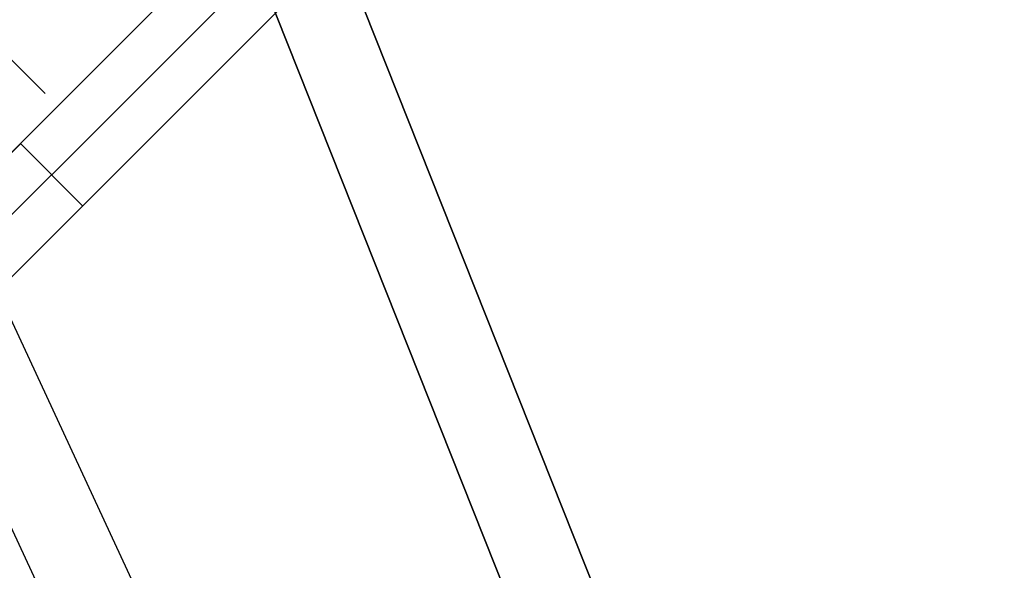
# Model space of a CAD drawing. Header units: millimetres. Extents: x -630 to 192, y -7 to 1615.
# Tile 119 of 249: x -587 to -570, y 1541 to 1550. Entities that reach past the tile are written whole.
import ezdxf

# ---------------------------------------------------------------- set-up
doc = ezdxf.new("R2010")
doc.units = ezdxf.units.MM
doc.header["$MEASUREMENT"] = 0
doc.layers.add('OVIDIO 160x80x72h', color=7, linetype='Continuous')

msp = doc.modelspace()

# ---------------------------------------------------------------- linework, layer by layer
at = {"layer": 'OVIDIO 160x80x72h', "extrusion": (0.202852, -0.108979, 0.973126)}
for points in [[(1126.147, 1420.555), (1126.147, 1259.899)], [(1126.147, 1259.899), (1126.147, 1420.555)], [(1125.851, 1420.555), (1125.851, 1259.899)], [(1125.556, 1420.555), (1125.556, 1259.899)], [(1125.556, 1259.899), (1125.556, 1420.555)]]:
    msp.add_lwpolyline(points, dxfattribs=at)
at = {"layer": 'OVIDIO 160x80x72h', "extrusion": (0.235702, -0.235702, 0.942809)}
for points in [[(698.157, 1711.502), (698.157, 1602.424)], [(697.209, 1602.424), (697.209, 1711.502)], [(694.363, 1602.424), (694.363, 1711.502)], [(695.311, 1711.502), (695.311, 1602.424)], [(673.436, 1655.46), (673.436, 1550.052)]]:
    msp.add_lwpolyline(points, dxfattribs=at)
at = {"layer": 'OVIDIO 160x80x72h', "extrusion": (0.108979, -0.202852, 0.973126)}
for points in [[(207.265, 1811.173), (207.265, 1650.517)], [(207.265, 1650.517), (207.265, 1811.173)], [(207.56, 1811.173), (207.56, 1650.517)], [(207.856, 1650.517), (207.856, 1811.173)], [(207.856, 1811.173), (207.856, 1650.517)]]:
    msp.add_lwpolyline(points, dxfattribs=at)
at = {"layer": 'OVIDIO 160x80x72h', "extrusion": (0.046296, -0.021464, 0.998697)}
for points in [[(1191.843, 1132.319), (1191.843, 1232.83)], [(1190.357, 1131.35), (1190.357, 1232.655)]]:
    msp.add_lwpolyline(points, dxfattribs=at)
at = {"layer": 'OVIDIO 160x80x72h'}
for points in [[(-586.741, 1549.128), (-622.932, 1585.319)], [(-591.797, 1543.648), (-582.534, 1552.91)], [(-582.534, 1552.91), (-591.797, 1543.648)], [(-591.266, 1543.117), (-582.003, 1552.38)], [(-581.473, 1551.85), (-590.736, 1542.587)], [(-590.736, 1542.587), (-581.473, 1551.85)], [(-587.165, 1548.279), (-586.104, 1547.218)]]:
    msp.add_lwpolyline(points, dxfattribs=at)
at = {"layer": 'OVIDIO 160x80x72h', "extrusion": (0.265352, 0.881274, -0.39108)}
msp.add_lwpolyline([(1024.057, 1175.023), (979.744, 1117.468)], dxfattribs=at)
at = {"layer": 'OVIDIO 160x80x72h', "extrusion": (0.108986, -0.202861, 0.973124)}
for points in [[(209.697, 1737.176), (209.697, 1794.557)], [(209.697, 1794.557), (209.697, 1737.176)]]:
    msp.add_lwpolyline(points, dxfattribs=at)
at = {"layer": 'OVIDIO 160x80x72h', "extrusion": (0.108989, -0.202866, 0.973122)}
for points in [[(208.987, 1737.177), (208.987, 1794.558)], [(208.275, 1737.177), (208.275, 1794.558)], [(208.275, 1794.558), (208.275, 1737.177)]]:
    msp.add_lwpolyline(points, dxfattribs=at)
at = {"layer": 'OVIDIO 160x80x72h', "extrusion": (0.021464, -0.046296, 0.998697)}
for points in [[(117.13, 1609.884), (117.13, 1711.187)], [(115.644, 1610.848), (115.644, 1711.361)]]:
    msp.add_lwpolyline(points, dxfattribs=at)
at = {"layer": 'OVIDIO 160x80x72h', "extrusion": (0.881274, 0.265352, 0.39108)}
msp.add_lwpolyline([(1627.921, 645.563), (1672.234, 703.118)], dxfattribs=at)
at = {"layer": 'OVIDIO 160x80x72h', "extrusion": (0.015219, 0.015219, 0.999768)}
for points in [[(-591.726, 1543.608), (-582.348, 1552.983)], [(-590.665, 1542.547), (-581.288, 1551.923)], [(-591.726, 1543.608), (-591.731, 1543.603), (-591.736, 1543.598), (-591.742, 1543.593), (-591.747, 1543.588), (-591.753, 1543.584), (-591.759, 1543.579), (-591.765, 1543.575), (-591.771, 1543.571), (-591.777, 1543.567), (-591.784, 1543.563), (-591.79, 1543.559), (-591.796, 1543.556), (-591.803, 1543.552), (-591.81, 1543.549), (-591.817, 1543.546), (-591.823, 1543.543), (-591.83, 1543.54), (-591.837, 1543.538), (-591.844, 1543.535), (-591.851, 1543.533), (-591.859, 1543.531), (-591.866, 1543.529), (-591.873, 1543.527), (-591.88, 1543.526), (-591.887, 1543.524), (-591.895, 1543.523), (-591.902, 1543.522), (-591.909, 1543.522), (-591.916, 1543.521), (-591.924, 1543.52), (-591.931, 1543.52), (-591.938, 1543.52), (-591.945, 1543.52), (-591.952, 1543.52), (-591.96, 1543.521), (-591.967, 1543.522), (-591.974, 1543.522), (-591.981, 1543.523), (-591.989, 1543.524), (-591.996, 1543.526), (-592.003, 1543.527), (-592.01, 1543.529), (-592.017, 1543.531), (-592.025, 1543.533), (-592.032, 1543.535), (-592.039, 1543.538), (-592.046, 1543.54), (-592.053, 1543.543), (-592.06, 1543.546), (-592.066, 1543.549), (-592.073, 1543.552), (-592.08, 1543.556), (-592.086, 1543.559), (-592.093, 1543.563), (-592.099, 1543.567), (-592.105, 1543.571), (-592.111, 1543.575), (-592.117, 1543.579), (-592.123, 1543.584), (-592.129, 1543.589), (-592.134, 1543.593), (-592.14, 1543.598), (-592.145, 1543.603), (-592.15, 1543.608)], [(-590.665, 1542.547), (-590.698, 1542.516), (-590.731, 1542.485), (-590.765, 1542.455), (-590.8, 1542.425), (-590.836, 1542.397), (-590.872, 1542.37), (-590.909, 1542.343), (-590.947, 1542.318), (-590.985, 1542.293), (-591.024, 1542.27), (-591.063, 1542.247), (-591.103, 1542.226), (-591.143, 1542.205), (-591.184, 1542.186), (-591.225, 1542.167), (-591.266, 1542.15), (-591.308, 1542.134), (-591.35, 1542.119), (-591.392, 1542.105), (-591.434, 1542.092), (-591.476, 1542.08), (-591.519, 1542.07), (-591.561, 1542.06), (-591.603, 1542.051), (-591.646, 1542.044), (-591.688, 1542.038), (-591.73, 1542.032), (-591.772, 1542.028), (-591.814, 1542.024), (-591.856, 1542.022), (-591.897, 1542.021), (-591.938, 1542.02), (-591.979, 1542.021), (-592.021, 1542.022), (-592.062, 1542.024), (-592.104, 1542.028), (-592.146, 1542.032), (-592.188, 1542.038), (-592.231, 1542.044), (-592.273, 1542.052), (-592.315, 1542.06), (-592.358, 1542.07), (-592.4, 1542.08), (-592.442, 1542.092), (-592.485, 1542.105), (-592.527, 1542.119), (-592.569, 1542.134), (-592.61, 1542.15), (-592.652, 1542.168), (-592.693, 1542.186), (-592.733, 1542.205), (-592.774, 1542.226), (-592.813, 1542.247), (-592.853, 1542.27), (-592.891, 1542.293), (-592.93, 1542.318), (-592.967, 1542.343), (-593.004, 1542.37), (-593.041, 1542.397), (-593.076, 1542.426), (-593.111, 1542.455), (-593.145, 1542.485), (-593.178, 1542.516), (-593.211, 1542.547)]]:
    msp.add_lwpolyline(points, dxfattribs=at)
at = {"layer": 'OVIDIO 160x80x72h', "extrusion": (-0.000231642, 0.999884, -0.015217)}
msp.add_lwpolyline([(583.408, 23.448), (575.95, 513.28)], dxfattribs=at)
at = {"layer": 'OVIDIO 160x80x72h', "extrusion": (-0.000231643, 0.999884, -0.015217)}
for points in [[(591.863, 23.357), (581.76, 686.99)], [(581.76, 686.99), (591.863, 23.357)], [(591.439, 23.358), (581.336, 686.984)], [(581.336, 686.984), (591.439, 23.358)]]:
    msp.add_lwpolyline(points, dxfattribs=at)
at = {"layer": 'OVIDIO 160x80x72h', "extrusion": (0.999884, -0.000231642, -0.015217)}
for points in [[(1543.423, -9.149), (1553.526, 654.482)], [(1552.553, 654.497), (1542.449, -9.167)], [(1542.449, -9.167), (1552.553, 654.497)], [(1541.922, -9.148), (1552.026, 654.505)]]:
    msp.add_lwpolyline(points, dxfattribs=at)
at = {"layer": 'OVIDIO 160x80x72h', "extrusion": (0.999884, -0.000231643, -0.015217)}
for points in [[(1542.45, -9.129), (1552.553, 654.497)], [(1552.553, 654.497), (1542.45, -9.129)]]:
    msp.add_lwpolyline(points, dxfattribs=at)
at = {"layer": 'OVIDIO 160x80x72h', "extrusion": (-0.052191, 0.121008, 0.991279)}
for points in [[(-82.155, -1552.989), (-82.155, -1550.276)], [(-82.155, -1550.276), (-82.155, -1552.989)]]:
    msp.add_lwpolyline(points, dxfattribs=at)
at = {"layer": 'OVIDIO 160x80x72h', "extrusion": (-0.055576, 0.123922, 0.990734)}
msp.add_lwpolyline([(-106.146, -1548.06), (-106.146, -1545.345)], dxfattribs=at)
at = {"layer": 'OVIDIO 160x80x72h', "extrusion": (-0.059039, 0.126731, 0.990179)}
for points in [[(-130.106, -1540.081), (-130.106, -1542.799)], [(-130.106, -1542.799), (-130.106, -1540.081)]]:
    msp.add_lwpolyline(points, dxfattribs=at)
at = {"layer": 'OVIDIO 160x80x72h', "extrusion": (-0.045678, 0.114881, 0.992329)}
for points in [[(-33.458, -1561.833), (-33.458, -1452.917)], [(-32.77, -1561.833), (-32.77, -1452.918)], [(-34.602, -1559.121), (-34.602, -1452.265)], [(-34.602, -1452.265), (-34.602, -1559.121)], [(-35.058, -1559.121), (-35.058, -1452.265)], [(-35.058, -1452.265), (-35.058, -1559.121)]]:
    msp.add_lwpolyline(points, dxfattribs=at)
at = {"layer": 'OVIDIO 160x80x72h', "extrusion": (-0.000995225, 0.999995, 0.002882)}
for points in [[(577.049, 661.656), (577.539, 663.073)], [(577.539, 663.073), (577.049, 661.656)]]:
    msp.add_lwpolyline(points, dxfattribs=at)
at = {"layer": 'OVIDIO 160x80x72h', "extrusion": (-0.000995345, 0.999995, 0.002882)}
msp.add_lwpolyline([(577.049, 661.655), (577.538, 663.073)], dxfattribs=at)
at = {"layer": 'OVIDIO 160x80x72h', "extrusion": (-0.287767, 0.106919, 0.951713)}
for points in [[(-1251.328, -825.481), (-1251.328, -801.087)], [(-1251.328, -801.087), (-1251.328, -825.481)], [(-1251.415, -801.527), (-1251.415, -825.481)], [(-1251.503, -801.968), (-1251.503, -825.481)], [(-1251.503, -825.481), (-1251.503, -801.968)]]:
    msp.add_lwpolyline(points, dxfattribs=at)
at = {"layer": 'OVIDIO 160x80x72h'}
for points in [[(-542.372, 1452.635, 681.494), (-581.873, 1551.981, 668.175), (-582.148, 1552.673, 668.082)], [(-582.148, 1552.673, 668.082), (-581.873, 1551.981, 668.175), (-542.372, 1452.635, 681.494)], [(-583.454, 1552.092, 667.629), (-583.179, 1551.401, 667.722), (-543.679, 1452.055, 681.041)], [(-543.679, 1452.055, 681.041), (-583.179, 1551.401, 667.722), (-583.454, 1552.092, 667.629)]]:
    msp.add_polyline3d(points, dxfattribs=at)

doc.saveas('drawing.dxf')
